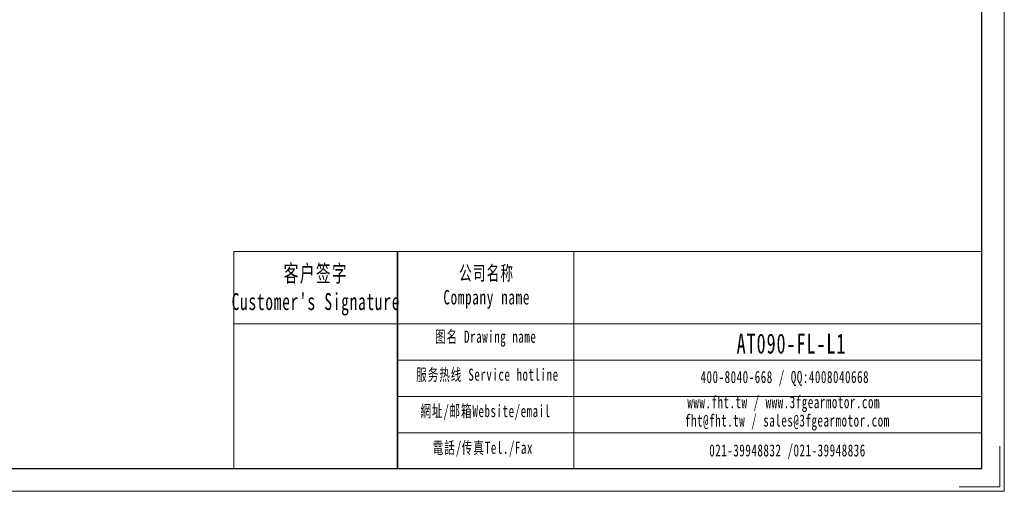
# Model space of a CAD drawing. Header units: millimetres. Extents: x -66 to 754, y -38 to 543.
# Tile 2 of 4: x 329 to 754, y -38 to 166. Entities that reach past the tile are written whole.
import ezdxf

# ---------------------------------------------------------------- set-up
doc = ezdxf.new("R2010")
doc.units = ezdxf.units.MM
doc.layers.get('0').update_dxf_attribs({"lineweight": 35})
for name, color, linetype, lineweight in [('7标注层', 4, 'Continuous', 18), ('SLD-0', 7, 'Continuous', 18), ('图框_外框线', 7, 'Continuous', 18)]:
    doc.layers.add(name, color=color, linetype=linetype, lineweight=lineweight)
doc.styles.add('标准', font='txt', dxfattribs={"width": 0.667})

msp = doc.modelspace()

# ---------------------------------------------------------------- linework, layer by layer
msp.add_line((492.0464, 65.9641), (492.0464, -27.8546))
at = {"layer": '7标注层', "color": 0}
msp.add_line((421.2748, 65.9641), (421.2748, -27.8386), dxfattribs=at)
at = {"layer": '图框_外框线'}
for p, q in [((421.2748, 65.9641), (492.0464, 65.9641)), ((492.0464, 65.9641), (492.0464, -27.8386)), ((492.0464, 65.9641), (744.7212, 65.9641)), ((568.298, 65.9641), (568.298, -27.8386)), ((421.2748, 34.6621), (492.0464, 34.6621)), ((492.0464, 34.6621), (744.7212, 34.6621)), ((492.0464, 19.0111), (744.7212, 19.0111)), ((492.0464, 3.36), (744.7212, 3.36)), ((492.0464, -12.291), (744.7212, -12.291))]:
    msp.add_line(p, q, dxfattribs=at)
at = {"layer": '图框_外框线', "color": 3}
msp.add_lwpolyline([(-66.2782, -37.6097), (754.4923, -37.6097), (754.4923, 542.7923), (-66.2782, 542.7923)], close=True, dxfattribs=at)
at = {"layer": '图框_外框线', "color": 3, "lineweight": 25}
msp.add_lwpolyline([(-17.4228, -27.8386), (744.7212, -27.8386), (744.7212, 533.0212), (-17.4228, 533.0212)], close=True, dxfattribs=at)
at = {"layer": '图框_外框线', "color": 3}
msp.add_lwpolyline([(752.5381, -18.0675), (752.5381, -35.6554), (734.9501, -35.6554)], dxfattribs=at)

# ---------------------------------------------------------------- texts
at = {"layer": 'SLD-0', "color": 1, "attachment_point": 2, "style": '标准'}
for s, insert, char_height, width in [("\\T1.1;客户签字\\PCustomer's Signature", (456.7826, 60.1731), 7.303807, 90.860112), ('\\T1.1;公司名称\\PCompany name', (530.6558, 59.7854), 6.260406, 81.052711), ('\\T1.1;图名 Drawing name', (530.2278, 31.777), 5.217005, 66.71863), ('\\T1.1;\\pxt5.83333;{\\H1.3801x;\\C256;AT090-FL-L1}', (662.4431, 30.5173), 6.260406, 53.153309), ('\\T1.1;服务热线 Service hotline', (530.9676, 15.3723), 5.217005, 74.330964), ('\\T1.1;400-8040-668 / QQ:4008040668', (659.5688, 14.3754), 5.217005, 151.895236), ('\\T1.1;網址/邮箱Website/email', (530.1553, -0.3458), 5.217005, 77.371537), ('\\T1.1;www.fht.tw / www.3fgearmotor.com ', (659.0878, 3.5091), 5.217005, 152.066228), ('\\T1.1;\\pxt12;fht@fht.tw / sales@3fgearmotor.com ', (660.6777, -4.435), 5.217005, 152.066228), ('\\T1.1;電話/传真Tel./Fax', (528.9865, -16.1863), 5.217005, 78.30209), ('\\T1.1;021-39948832 /021-39948836 ', (660.7322, -17.327), 5.217005, 116.114069)]:
    msp.add_mtext(s, dxfattribs=dict(at, insert=insert, char_height=char_height, width=width))

doc.saveas('drawing.dxf')
